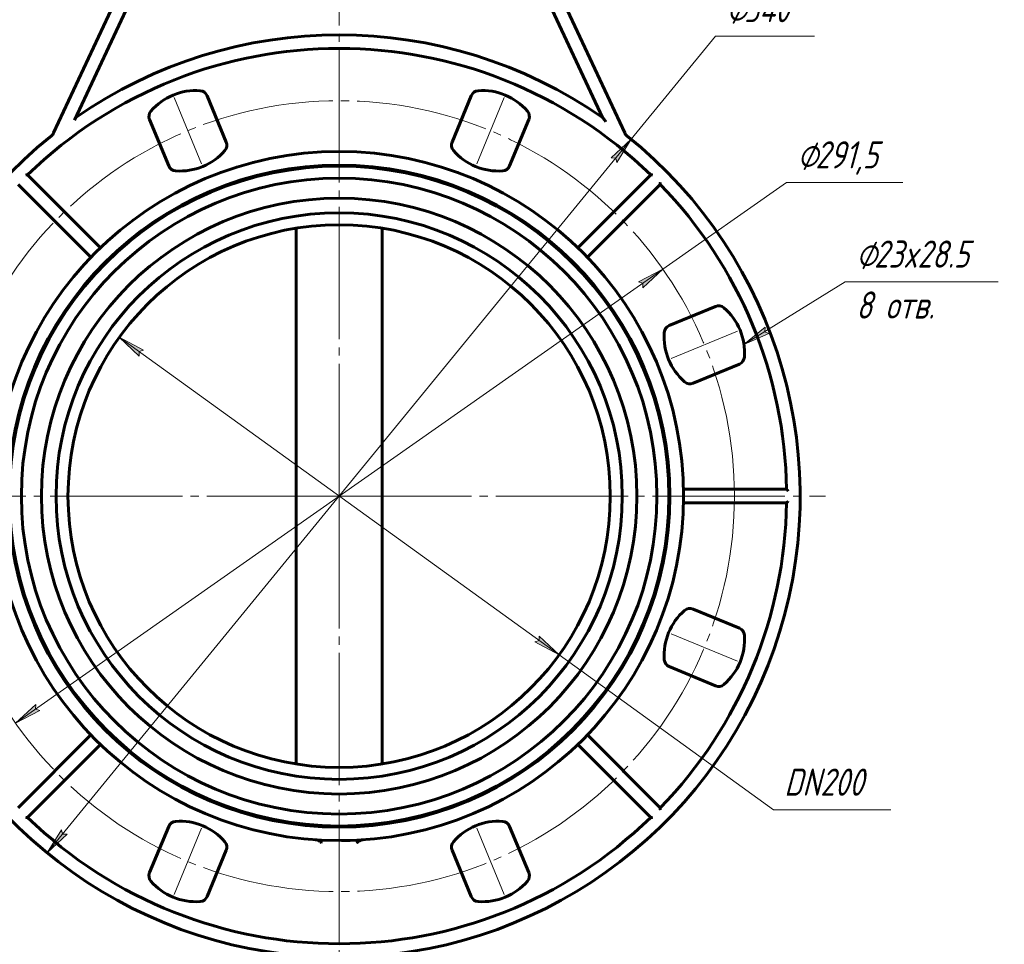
# Model space of a CAD drawing. Header units: millimetres. Extents: x 0 to 594, y 0 to 420.
# Tile 3 of 5: x 127 to 309, y 140 to 310. Entities that reach past the tile are written whole.
import ezdxf

# ---------------------------------------------------------------- set-up
doc = ezdxf.new("R2010")
doc.units = ezdxf.units.MM
for name, pattern in [('K5LT_AXLED', [28.899195, 24.399195, -1.5, 1.5, -1.5]), ('K5LT_BASIC', [0]), ('K5LT_THIN', [0])]:
    doc.linetypes.add(name, pattern=pattern)
doc.layers.add('Системный слой', color=7, linetype='Continuous')
doc.layers.add('Системный слой (1)', color=251, linetype='Continuous', true_color=0x6c6c6c)
doc.styles.add('KDIMTEXTSTYLE', font='txt', dxfattribs={"width": 0.96, "oblique": 15, "height": 5})
doc.styles.add('KTEXTSTYLE', font='txt', dxfattribs={"width": 0.96, "height": 5})
doc.dimstyles.new('KDIMSTYLE (0.50)', dxfattribs={"dimtxt": 5, "dimasz": 1, "dimexe": 2, "dimexo": 0, "dimgap": 1, "dimtad": 1, "dimlfac": 2, "dimtxsty": 'KDIMTEXTSTYLE', "dimsah": 1, "dimcen": 0, "dimdle": 1, "dimadec": 0, "dimazin": 0, "dimtfac": 0.667, "dimtmove": 0, "dimatfit": 3, "dimfxl": 1, "dimtvp": 1, "dimtolj": 1, "dimtzin": 0, "dimarcsym": 0})

# ---------------------------------------------------------------- blocks, each defined once
blk = doc.blocks.new('U5')
at = {"layer": 'Системный слой (1)', "color": 143, "linetype": 'K5LT_BASIC', "lineweight": 60, "true_color": 0x33acca}
for p, q in [((187.1, 159.2), (186.57, 159.2)), ((187.63, 159.21), (187.1, 159.2)), ((188.16, 159.23), (187.63, 159.21))]:
    blk.add_line(p, q, dxfattribs=at)
blk = doc.blocks.new('D0')
at = {"layer": 'Системный слой (1)'}
for points in [[(237.34, 284.18), (240, 288.46), (236.32, 285.01), (237.15, 284.98)], [(132.3, 156.93), (135.98, 160.38), (135.15, 160.41), (134.96, 161.22)]]:
    blk.add_hatch(color=7, dxfattribs=at).paths.add_polyline_path(points)
at = {"layer": 'Системный слой (1)', "color": 7, "linetype": 'K5LT_THIN', "lineweight": 18, "true_color": 0xffffff}
for p, q in [((240, 288.46), (255.55, 307.45)), ((255.55, 307.45), (273.8, 307.45)), ((132.3, 156.93), (240, 288.46)), ((236.32, 285.01), (240, 288.46)), ((240, 288.46), (237.34, 284.18)), ((237.15, 284.98), (236.32, 285.01)), ((237.34, 284.18), (237.15, 284.98)), ((132.3, 156.93), (134.96, 161.22)), ((135.98, 160.38), (132.3, 156.93)), ((134.96, 161.22), (135.15, 160.41)), ((135.15, 160.41), (135.98, 160.38))]:
    blk.add_line(p, q, dxfattribs=at)
blk.add_wipeout([(257.55, 308.45), (257.55, 315.83), (271.23, 315.83), (271.23, 308.45)]).dxf.layer = 'Системный слой (1)'
at = {"layer": 'Системный слой (1)', "color": 7, "char_height": 5, "attachment_point": 1, "style": 'KTEXTSTYLE'}
for s, insert in [('\\fArial|b0|c204|p34;\\H5.0;\\W1.000;\\Q15;\\fGOST Type AU|b0|i0|c204|p34;\\Q15;\\W0.960;⌀', (257.55, 315.03)), ('\\fArial|b0|c204|p34;\\H5.0;\\W1.000;\\Q15;\\fGOST Type AU|b0|i0|c204|p34;\\Q15;\\W0.960;340', (260.85, 315.03))]:
    blk.add_mtext(s, dxfattribs=dict(at, insert=insert))
blk = doc.blocks.new('KDIMARROW_01')
at = {"layer": 'Системный слой'}
blk.add_hatch(color=0, dxfattribs=at).paths.add_polyline_path([(-5, -0.66), (0, 0), (-5, 0.66), (-4.5, 0)])
at = {"layer": 'Системный слой', "color": 0, "linetype": 'K5LT_THIN', "lineweight": 18}
for p, q in [((-4.5, 0), (-5, 0.66)), ((-5, 0.66), (0, 0)), ((0, 0), (-5, -0.66)), ((-5, -0.66), (-4.5, 0))]:
    blk.add_line(p, q, dxfattribs=at)
at = {"layer": 'Системный слой (1)', "color": 0, "linetype": 'K5LT_THIN', "lineweight": 18}
blk.add_line((186.15, 222.7), (185.65, 222.7), dxfattribs=at)
blk = doc.blocks.new('D1')
at = {"layer": 'Системный слой (1)'}
for points in [[(242.12, 261.11), (245.83, 264.52), (241.36, 262.19), (242.15, 261.93)], [(126.47, 180.88), (130.94, 183.21), (130.15, 183.46), (130.19, 184.29)]]:
    blk.add_hatch(color=7, dxfattribs=at).paths.add_polyline_path(points)
at = {"layer": 'Системный слой (1)', "color": 7, "linetype": 'K5LT_THIN', "lineweight": 18, "true_color": 0xffffff}
for p, q in [((245.83, 264.52), (268.64, 280.5)), ((268.64, 280.5), (290.07, 280.5)), ((126.47, 180.88), (245.83, 264.52)), ((241.36, 262.19), (245.83, 264.52)), ((245.83, 264.52), (242.12, 261.11)), ((242.15, 261.93), (241.36, 262.19)), ((242.12, 261.11), (242.15, 261.93)), ((126.47, 180.88), (130.19, 184.29)), ((130.19, 184.29), (130.15, 183.46)), ((130.15, 183.46), (130.94, 183.21)), ((130.94, 183.21), (126.47, 180.88))]:
    blk.add_line(p, q, dxfattribs=at)
blk.add_wipeout([(270.64, 281.5), (270.64, 288.88), (287.37, 288.88), (287.37, 281.5)]).dxf.layer = 'Системный слой (1)'
at = {"layer": 'Системный слой (1)', "color": 7, "char_height": 5, "attachment_point": 1, "style": 'KTEXTSTYLE'}
for s, insert in [('\\fArial|b0|c204|p34;\\H5.0;\\W1.000;\\Q15;\\fGOST Type AU|b0|i0|c204|p34;\\Q15;\\W0.960;⌀', (270.64, 288.09)), ('\\fArial|b0|c204|p34;\\H5.0;\\W1.000;\\Q15;\\fGOST Type AU|b0|i0|c204|p34;\\Q15;\\W0.960;291,5', (273.95, 288.09))]:
    blk.add_mtext(s, dxfattribs=dict(at, insert=insert))
blk = doc.blocks.new('D2')
at = {"layer": 'Системный слой (1)'}
for points in [[(150.05, 249.57), (145.61, 251.97), (149.28, 248.51), (149.26, 249.33)], [(226.69, 193.43), (223.02, 196.89), (223.04, 196.06), (222.25, 195.82)]]:
    blk.add_hatch(color=7, dxfattribs=at).paths.add_polyline_path(points)
at = {"layer": 'Системный слой (1)', "color": 7, "linetype": 'K5LT_THIN', "lineweight": 18, "true_color": 0xffffff}
for p, q in [((145.61, 251.97), (150.05, 249.57)), ((149.28, 248.51), (145.61, 251.97)), ((145.61, 251.97), (226.69, 193.43)), ((150.05, 249.57), (149.26, 249.33)), ((149.26, 249.33), (149.28, 248.51)), ((223.04, 196.06), (223.02, 196.89)), ((223.02, 196.89), (226.69, 193.43)), ((222.25, 195.82), (223.04, 196.06)), ((226.69, 193.43), (222.25, 195.82)), ((226.69, 193.43), (266.21, 164.9)), ((266.21, 164.9), (287.9, 164.9))]:
    blk.add_line(p, q, dxfattribs=at)
blk.add_wipeout([(268.21, 165.9), (268.21, 173.28), (285.19, 173.28), (285.19, 165.9)]).dxf.layer = 'Системный слой (1)'
at = {"layer": 'Системный слой (1)', "color": 7, "insert": (268.21, 172.48), "char_height": 5, "attachment_point": 1, "style": 'KTEXTSTYLE'}
blk.add_mtext('\\fArial|b0|c204|p34;\\H5.0;\\W1.000;\\Q15;\\fGOST Type AU|b0|i0|c204|p34;\\Q15;\\W0.960;DN200', dxfattribs=at)
blk = doc.blocks.new('U7')
at = {"layer": 'Системный слой (1)'}
blk.add_hatch(color=7, dxfattribs=at).paths.add_polyline_path([(260.79, 250.61), (265.39, 252.69), (264.62, 252.99), (264.69, 253.81)])
at = {"layer": 'Системный слой (1)', "color": 7, "linetype": 'K5LT_THIN', "lineweight": 18, "true_color": 0xffffff}
for p, q in [((279.48, 262.21), (260.79, 250.61)), ((279.48, 262.21), (307.65, 262.21)), ((260.79, 250.61), (264.69, 253.81)), ((265.39, 252.69), (260.79, 250.61)), ((264.69, 253.81), (264.62, 252.99)), ((264.62, 252.99), (265.39, 252.69))]:
    blk.add_line(p, q, dxfattribs=at)
at = {"layer": 'Системный слой (1)', "color": 7, "char_height": 5, "attachment_point": 1, "style": 'KTEXTSTYLE'}
for s, insert in [('\\fArial|b0|c204|p34;\\H5.0;\\W1.000;\\Q15;\\fGOST Type AU|b0|i0|c204|p34;\\Q15;\\W0.960;⌀', (281.48, 269.8)), ('\\fArial|b0|c204|p34;\\H5.0;\\W1.000;\\Q15;\\fGOST Type AU|b0|i0|c204|p34;\\Q15;\\W0.960;23x28.5', (284.78, 269.8)), ('\\fArial|b0|c204|p34;\\H5.0;\\W1.000;\\Q15;\\fGOST Type AU|b0|i0|c204|p34;\\Q15;\\W0.960;8 отв.', (281.48, 260.41))]:
    blk.add_mtext(s, dxfattribs=dict(at, insert=insert))
blk = doc.blocks.new('U8')
at = {"layer": 'Системный слой (1)', "color": 30, "linetype": 'K5LT_AXLED', "lineweight": 18, "true_color": 0xff8000}
for q in [(186.15, 374.2), (97.15, 222.7), (275.8, 222.7), (186.15, 133.76)]:
    blk.add_line((186.15, 222.7), q, dxfattribs=at)

msp = doc.modelspace()

# ---------------------------------------------------------------- linework, layer by layer
at = {"layer": 'Системный слой (1)', "color": 143, "linetype": 'K5LT_BASIC', "lineweight": 60, "true_color": 0x33acca}
for p, q in [((155.3851, 336.5555), (133.5049, 289.6332)), ((238.7965, 289.6332), (216.9843, 336.4098)), ((137.3663, 291.9984), (155.8782, 331.6974)), ((216.4233, 331.6974), (234.7239, 292.4515)), ((165.3428, 287.9575), (161.8071, 296.4935)), ((210.4943, 296.4935), (206.9586, 287.9575)), ((151.1825, 292.0926), (154.7182, 283.5567)), ((217.5832, 283.5567), (221.1189, 292.0926)), ((142.142, 268.4738), (128.705, 281.9109)), ((178.1507, 283.1705), (178.1507, 282.9687)), ((194.1507, 283.1705), (194.1507, 282.9687)), ((243.5965, 281.9109), (230.1594, 268.4738)), ((126.9372, 280.1431), (140.3743, 266.7061)), ((231.9272, 266.7061), (245.3642, 280.1431)), ((178.249, 272.069), (178.249, 173.3257)), ((194.0525, 173.3257), (194.0525, 272.069)), ((255.546, 257.6656), (247.0101, 254.1299)), ((251.4109, 243.5053), (259.9468, 247.041)), ((268.6413, 223.9474), (249.6384, 223.9474)), ((249.6384, 221.4474), (268.6413, 221.4474)), ((259.9468, 198.3538), (251.4109, 201.8895)), ((247.0101, 191.2648), (255.546, 187.7291)), ((140.3743, 178.6887), (126.9372, 165.2516)), ((245.3642, 165.2516), (231.9272, 178.6887)), ((128.705, 163.4839), (142.142, 176.9209)), ((230.1594, 176.9209), (243.5965, 163.4839)), ((154.7182, 161.838), (151.1825, 153.3021)), ((178.1507, 162.426), (178.1507, 162.2242)), ((194.1507, 162.426), (194.1507, 162.2242)), ((221.1189, 153.3021), (217.5832, 161.838)), ((161.8071, 148.9012), (165.3428, 157.4372)), ((206.9586, 157.4372), (210.4943, 148.9012))]:
    msp.add_line(p, q, dxfattribs=at)
at = {"layer": 'Системный слой (1)', "color": 30, "linetype": 'K5LT_AXLED', "lineweight": 18, "true_color": 0xff8000}
for p, q in [((160.7959, 283.9093), (155.7295, 296.1408)), ((211.5056, 283.9093), (216.572, 296.1408)), ((247.3627, 248.0522), (259.5942, 253.1186)), ((247.3627, 197.3425), (259.5942, 192.2761)), ((160.7959, 161.4854), (155.7295, 149.2539)), ((211.5056, 161.4854), (216.572, 149.2539))]:
    msp.add_line(p, q, dxfattribs=at)
msp.add_circle((186.1507, 222.6974), 72.875, dxfattribs=at)
at = {"layer": 'Системный слой (1)', "color": 143, "linetype": 'K5LT_BASIC', "lineweight": 60, "true_color": 0x33acca}
for radius in [63.5, 61, 58.6, 54.9, 52.2, 50]:
    msp.add_circle((186.1507, 222.6974), radius, dxfattribs=at)
for centre, radius, start, end in [((186.1507, 222.6974), 85, 55.148657, 124.851343), ((186.1507, 222.6974), 82.5, 45.868151, 134.131849), ((159.7401, 286.4584), 10.9856, 85.881443, 139.118557), ((160.4213, 295.9194), 1.5, 22.5, 85.881443), ((211.8801, 295.9194), 1.5, 94.118557, 157.5), ((212.5614, 286.4584), 10.9856, 40.881443, 94.118557), ((152.5683, 292.6666), 1.5, 139.118557, 202.5), ((219.7331, 292.6666), 1.5, 337.5, 40.881443), ((186.1507, 222.6974), 85, 128.633651, 51.366349), ((132.1455, 290.2672), 1.5, 308.633651, 335), ((240.156, 290.2672), 1.5, 205, 231.366349), ((163.957, 287.3835), 1.5, 319.118557, 22.5), ((208.3444, 287.3835), 1.5, 157.5, 220.881443), ((156.7853, 293.5918), 10.9856, 265.881443, 319.118557), ((215.5162, 293.5918), 10.9856, 220.881443, 274.118557), ((186.1507, 222.6974), 60.8, 0, 180), ((156.104, 284.1307), 1.5, 202.5, 265.881443), ((216.1974, 284.1307), 1.5, 274.118557, 337.5), ((186.1507, 222.6974), 82.5, 0.868151, 44.131849), ((256.12, 256.2797), 1.5, 49.118557, 112.5), ((249.9117, 249.108), 10.9856, 355.881443, 49.118557), ((257.0452, 252.0628), 10.9856, 175.881443, 229.118557), ((247.5841, 252.744), 1.5, 112.5, 175.881443), ((259.3728, 248.4268), 1.5, 292.5, 355.881443), ((250.8369, 244.8911), 1.5, 229.118557, 292.5), ((186.1507, 222.6974), 60.8, 180, 0), ((186.1507, 222.6974), 82.5, 315.868151, 359.131849), ((257.0452, 193.3319), 10.9856, 130.881443, 184.118557), ((250.8369, 200.5036), 1.5, 67.5, 130.881443), ((259.3728, 196.9679), 1.5, 4.118557, 67.5), ((249.9117, 196.2867), 10.9856, 310.881443, 4.118557), ((247.5841, 192.6507), 1.5, 184.118557, 247.5), ((256.12, 189.115), 1.5, 247.5, 310.881443), ((186.1507, 222.6974), 82.5, 225.868151, 314.131849), ((156.104, 161.264), 1.5, 94.118557, 157.5), ((156.7853, 151.8029), 10.9856, 40.881443, 94.118557), ((215.5162, 151.8029), 10.9856, 85.881443, 139.118557), ((216.1974, 161.264), 1.5, 22.5, 85.881443), ((163.957, 158.0112), 1.5, 337.5, 40.881443), ((186.1507, 222.6974), 63.5, 270.37462, 271.811744), ((208.3444, 158.0112), 1.5, 139.118557, 202.5), ((152.5683, 152.7281), 1.5, 157.5, 220.881443), ((219.7331, 152.7281), 1.5, 319.118557, 22.5), ((159.7401, 158.9363), 10.9856, 220.881443, 274.118557), ((212.5614, 158.9363), 10.9856, 265.881443, 319.118557), ((160.4213, 149.4753), 1.5, 274.118557, 337.5), ((211.8801, 149.4753), 1.5, 202.5, 265.881443)]:
    msp.add_arc(centre, radius, start, end, dxfattribs=at)
for points, knots in [([(235.3471, 291.7066), (235.3458, 291.7082), (235.3445, 291.7098), (235.1554, 291.9371), (234.9783, 292.1486), (234.8302, 292.3251), (234.7956, 292.3662), (234.7578, 292.4113), (234.7468, 292.4244), (234.7337, 292.4399), (234.7297, 292.4447), (234.725, 292.4502), (234.7239, 292.4515), (234.7239, 292.4515)], [-0.519403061, -0.519403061, -0.519403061, -0.519403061, -0.518161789, -0.518161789, -0.341987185, -0.341987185, -0.295987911, -0.295987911, -0.27743396, -0.27743396, -0.267118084, -0.267118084, -0.259080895, -0.259080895, -0.259080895, -0.259080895]), ([(175.9376, 285.3707), (175.9283, 285.3691), (175.919, 285.3676), (175.896, 285.3639), (175.8825, 285.3617), (175.8559, 285.3573), (175.8428, 285.3551), (175.8172, 285.3509), (175.8046, 285.3488), (175.7758, 285.3441), (175.7598, 285.3414), (175.7443, 285.3388)], [0, 0, 0, 0, 0.86124016, 0.86124016, 2.15306737, 2.15306737, 3.44489458, 3.44489458, 4.73672179, 4.73672179, 6.45913605, 6.45913605, 6.45913605, 6.45913605]), ([(128.349, 281.9133), (128.3498, 281.9133), (128.3505, 281.9133), (128.3888, 281.913), (128.4266, 281.9128), (128.4979, 281.9123), (128.5319, 281.9121), (128.5952, 281.9117), (128.6248, 281.9114), (128.6669, 281.9111), (128.6817, 281.911), (128.7003, 281.9109), (128.7049, 281.9109), (128.705, 281.9109), (128.705, 281.9109), (128.705, 281.9109)], [-0.225938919, -0.225938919, -0.225938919, -0.225938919, -0.225388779, -0.225388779, -0.197835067, -0.197835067, -0.171615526, -0.171615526, -0.145179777, -0.145179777, -0.125469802, -0.125469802, -0.108274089, -0.108274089, -0.108171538, -0.108171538, -0.108171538, -0.108171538]), ([(243.5965, 281.9109), (243.5965, 281.9109), (243.6011, 281.9109), (243.6195, 281.911), (243.6343, 281.9111), (243.6762, 281.9114), (243.7057, 281.9117), (243.7689, 281.9121), (243.8031, 281.9123), (243.8746, 281.9128), (243.9125, 281.913), (243.9509, 281.9133), (243.9517, 281.9133), (243.9524, 281.9133)], [-0.0958686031, -0.0958686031, -0.0958686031, -0.0958686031, -0.0818075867, -0.0818075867, -0.0657093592, -0.0657093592, -0.0441328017, -0.0441328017, -0.0226177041, -0.0226177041, 0, 0, 0.0004499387, 0.0004499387, 0.0004499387, 0.0004499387]), ([(245.3667, 280.4991), (245.3666, 280.4983), (245.3666, 280.4976), (245.3664, 280.4593), (245.3662, 280.4215), (245.3657, 280.3502), (245.3655, 280.3161), (245.365, 280.2529), (245.3648, 280.2233), (245.3645, 280.1812), (245.3644, 280.1664), (245.3643, 280.1478), (245.3642, 280.1431), (245.3642, 280.1431), (245.3642, 280.1431), (245.3642, 280.1431)], [-0.225938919, -0.225938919, -0.225938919, -0.225938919, -0.225388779, -0.225388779, -0.197835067, -0.197835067, -0.171615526, -0.171615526, -0.145179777, -0.145179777, -0.125469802, -0.125469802, -0.108274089, -0.108274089, -0.108171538, -0.108171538, -0.108171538, -0.108171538]), ([(268.6413, 223.9474), (268.6413, 223.9473), (268.6445, 223.9441), (268.6577, 223.9312), (268.6682, 223.9208), (268.6981, 223.8914), (268.7191, 223.8707), (268.7641, 223.8263), (268.7884, 223.8023), (268.8393, 223.7521), (268.8663, 223.7254), (268.8936, 223.6984), (268.8942, 223.6979), (268.8947, 223.6974)], [-0.0958686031, -0.0958686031, -0.0958686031, -0.0958686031, -0.0818075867, -0.0818075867, -0.0657093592, -0.0657093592, -0.0441328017, -0.0441328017, -0.0226177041, -0.0226177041, 0, 0, 0.0004499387, 0.0004499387, 0.0004499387, 0.0004499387]), ([(268.8947, 221.6974), (268.8942, 221.6968), (268.8936, 221.6963), (268.8664, 221.6694), (268.8395, 221.6428), (268.7888, 221.5928), (268.7645, 221.5688), (268.7195, 221.5244), (268.6984, 221.5037), (268.6684, 221.4741), (268.6579, 221.4637), (268.6446, 221.4507), (268.6413, 221.4474), (268.6413, 221.4474), (268.6413, 221.4474), (268.6413, 221.4474)], [-0.225938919, -0.225938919, -0.225938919, -0.225938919, -0.225388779, -0.225388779, -0.197835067, -0.197835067, -0.171615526, -0.171615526, -0.145179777, -0.145179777, -0.125469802, -0.125469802, -0.108274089, -0.108274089, -0.108171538, -0.108171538, -0.108171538, -0.108171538]), ([(245.3642, 165.2516), (245.3642, 165.2516), (245.3643, 165.247), (245.3644, 165.2285), (245.3645, 165.2138), (245.3648, 165.1719), (245.365, 165.1424), (245.3655, 165.0792), (245.3657, 165.045), (245.3662, 164.9735), (245.3664, 164.9356), (245.3666, 164.8971), (245.3666, 164.8964), (245.3667, 164.8956)], [-0.0958686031, -0.0958686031, -0.0958686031, -0.0958686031, -0.0818075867, -0.0818075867, -0.0657093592, -0.0657093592, -0.0441328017, -0.0441328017, -0.0226177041, -0.0226177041, 0, 0, 0.0004499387, 0.0004499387, 0.0004499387, 0.0004499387]), ([(128.705, 163.4839), (128.705, 163.4839), (128.7004, 163.4838), (128.6819, 163.4837), (128.6672, 163.4836), (128.6252, 163.4833), (128.5958, 163.4831), (128.5326, 163.4826), (128.4984, 163.4824), (128.4269, 163.4819), (128.389, 163.4817), (128.3505, 163.4814), (128.3498, 163.4814), (128.349, 163.4814)], [-0.0958686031, -0.0958686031, -0.0958686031, -0.0958686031, -0.0818075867, -0.0818075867, -0.0657093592, -0.0657093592, -0.0441328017, -0.0441328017, -0.0226177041, -0.0226177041, 0, 0, 0.0004499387, 0.0004499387, 0.0004499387, 0.0004499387]), ([(243.9524, 163.4814), (243.9517, 163.4814), (243.9509, 163.4814), (243.9126, 163.4817), (243.8748, 163.4819), (243.8036, 163.4824), (243.7695, 163.4826), (243.7063, 163.483), (243.6767, 163.4833), (243.6346, 163.4836), (243.6198, 163.4837), (243.6012, 163.4838), (243.5965, 163.4839), (243.5965, 163.4839), (243.5965, 163.4839), (243.5965, 163.4839)], [-0.225938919, -0.225938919, -0.225938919, -0.225938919, -0.225388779, -0.225388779, -0.197835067, -0.197835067, -0.171615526, -0.171615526, -0.145179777, -0.145179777, -0.125469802, -0.125469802, -0.108274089, -0.108274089, -0.108171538, -0.108171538, -0.108171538, -0.108171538]), ([(182.6597, 159.0151), (182.6242, 159.0499), (182.5835, 159.0809), (182.4428, 159.1726), (182.3164, 159.229), (182.0388, 159.3132), (181.8923, 159.3401), (181.7483, 159.3501)], [0.049787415, 0.049787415, 0.049787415, 0.049787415, 0.079037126, 0.079037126, 0.150104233, 0.150104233, 0.220023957, 0.220023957, 0.220023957, 0.220023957]), ([(182.865, 158.7926), (182.8649, 158.7941), (182.8643, 158.7949), (182.8443, 158.8185), (182.8244, 158.8415), (182.784, 158.8867), (182.7636, 158.9089), (182.7351, 158.9392), (182.7272, 158.9475), (182.7193, 158.9557), (182.701, 158.9746), (182.6825, 158.9934), (182.6625, 159.0132), (182.6613, 159.0143), (182.6597, 159.0151)], [-0.0006397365, -0.0006397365, -0.0006397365, -0.0006397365, 0, 0, 0.0186806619, 0.0186806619, 0.036895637, 0.036895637, 0.0437747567, 0.0437747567, 0.0437747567, 0.0595961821, 0.0595961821, 0.0605859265, 0.0605859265, 0.0605859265, 0.0605859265]), ([(189.6418, 159.0151), (189.57, 158.9445), (189.5009, 158.8692), (189.4378, 158.7942), (189.4371, 158.7934), (189.4364, 158.7926)], [0, 0, 0, 0, 0.0603963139, 0.0603963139, 0.0610345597, 0.0610345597, 0.0610345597, 0.0610345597]), ([(190.5531, 159.3501), (190.3047, 159.3329), (190.0604, 159.266), (189.7803, 159.1263), (189.7006, 159.0729), (189.6418, 159.0151)], [0, 0, 0, 0, 0.149432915, 0.149432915, 0.223888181, 0.223888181, 0.223888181, 0.223888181])]:
    msp.add_open_spline(points, degree=3, knots=knots, dxfattribs=at)

# ---------------------------------------------------------------- block references
at = {"layer": 'Системный слой (1)'}
msp.add_blockref('U5', (0, 0), dxfattribs=at)

# ---------------------------------------------------------------- next in the draw order: dimensions: what is measured, and where the dimension line sits
at = {"layer": 'Системный слой (1)', "color": 7}
dim = msp.add_diameter_dim_2p(p1=(78.4498, 91.166), p2=(293.8517, 354.2287), dimstyle='KDIMSTYLE (0.50)', override={"dimtih": 1, "dimtoh": 1, "dimpost": '\\fGOST Type AU|b0|c204|p34;\\H5.0;\\W0.960;\\Q15;<>', "dimblk1": 'KDIMARROW_01', "dimblk2": 'KDIMARROW_01', "dimclrt": 7, "dimtol": 1, "dimtp": 0, "dimtm": 0, "dimtdec": 5, "dimtmove": 1, "dimatfit": 2, "dimtolj": 1}, dxfattribs=at)
dim.commit()
dim.dimension.update_dxf_attribs({"geometry": 'D0', "text_midpoint": (257.546, 307.4474), "dimtype": 163})

# ---------------------------------------------------------------- next in the draw order: dimensions: what is measured, and where the dimension line sits
dim = msp.add_diameter_dim_2p(p1=(66.7873, 139.0586), p2=(305.5141, 306.3361), dimstyle='KDIMSTYLE (0.50)', override={"dimtih": 1, "dimtoh": 1, "dimpost": '\\fGOST Type AU|b0|c204|p34;\\H5.0;\\W0.960;\\Q15;<>', "dimblk1": 'KDIMARROW_01', "dimblk2": 'KDIMARROW_01', "dimclrt": 7, "dimtol": 1, "dimtp": 0, "dimtm": 0, "dimtdec": 5, "dimtmove": 1, "dimatfit": 2, "dimtolj": 1}, dxfattribs=at)
dim.commit()
dim.dimension.update_dxf_attribs({"geometry": 'D1', "text_midpoint": (270.6413, 280.4991), "dimtype": 163})

# ---------------------------------------------------------------- next in the draw order: dimensions: what is measured, and where the dimension line sits
dim = msp.add_diameter_dim_2p(p1=(105.0745, 281.2349), p2=(267.2269, 164.1598), dimstyle='KDIMSTYLE (0.50)', override={"dimtih": 1, "dimtoh": 1, "dimpost": '\\fGOST Type AU|b0|c204|p34;\\H5.0;\\W0.960;\\Q15;<>', "dimblk1": 'KDIMARROW_01', "dimblk2": 'KDIMARROW_01', "dimclrt": 7, "dimtol": 1, "dimtp": 0, "dimtm": 0, "dimtdec": 5, "dimtmove": 1, "dimatfit": 2, "dimtolj": 1}, dxfattribs=at)
dim.commit()
dim.dimension.update_dxf_attribs({"geometry": 'D2', "text_midpoint": (268.2077, 164.8956), "dimtype": 163})

# ---------------------------------------------------------------- next in the draw order: linework, layer by layer
at = {"layer": 'Системный слой (1)', "color": 30, "linetype": 'K5LT_AXLED', "lineweight": 18, "true_color": 0xff8000}
for p, q in [((186.1507, 285.6974), (186.1507, 280.9687)), ((186.1507, 164.426), (186.1507, 159.6973))]:
    msp.add_line(p, q, dxfattribs=at)

# ---------------------------------------------------------------- next in the draw order: block references
at = {"layer": 'Системный слой (1)'}
for name in ['U8', 'U7']:
    msp.add_blockref(name, (0, 0), dxfattribs=at)

doc.saveas('drawing.dxf')
